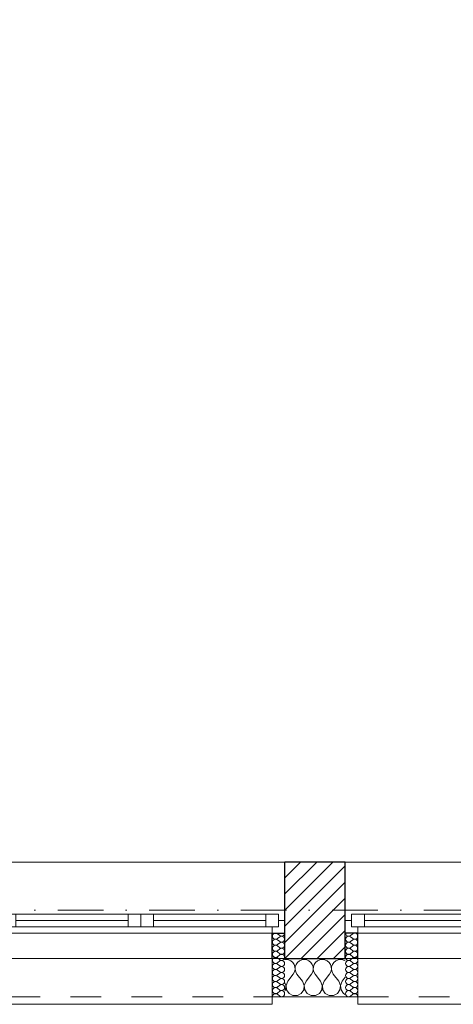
# Model space of a CAD drawing. Header units: millimetres. Extents: x 172139 to 266886, y 89525 to 138225.
# Tile 36 of 94: x 201166 to 202873, y 106825 to 110700. Entities that reach past the tile are written whole.
import ezdxf

# ---------------------------------------------------------------- set-up
doc = ezdxf.new("R2010")
doc.units = ezdxf.units.MM
doc.header["$MEASUREMENT"] = 0
doc.linetypes.add('Kropki i Kreski', pattern=[360, 180, -90, 0, -90])
doc.linetypes.add('Przerywana', pattern=[240, 120, -120])
for name, color, linetype in [('Konstrukcja - Siatki mod', 7, 'Continuous'), ('KR_INW', 7, 'Continuous'), ('NAPIS_SODON', 7, 'Continuous'), ('Okna ArchiCADa', 7, 'Continuous')]:
    doc.layers.add(name, color=color, linetype=linetype)
doc.layers.add('Konstrukcja - Siatki mod_Nr_pióra__48', color=7, linetype='Continuous', lineweight=15, true_color=0xa80f02)
doc.layers.add('KR_INW_Nr_pióra__102', color=7, linetype='Continuous', lineweight=5, true_color=0xcccccc)
for name, color, linetype, lineweight in [('KR_INW_Nr_pióra__101', 252, 'Continuous', 5), ('KR_INW_Nr_pióra__27', 7, 'Continuous', 25), ('KR_INW_Nr_pióra__47', 7, 'Continuous', 15), ('NAPIS_SODON_Nr_pióra__1', 7, 'Continuous', 13), ('Okna ArchiCADa_Nr_pióra__1', 7, 'Continuous', 13), ('Okna ArchiCADa_Nr_pióra__27', 7, 'Continuous', 25)]:
    doc.layers.add(name, color=color, linetype=linetype, lineweight=lineweight)

# ---------------------------------------------------------------- blocks, each defined once
blk = doc.blocks.new('Strop_1', base_point=(179225, 121523.3))
at = {"layer": 'NAPIS_SODON_Nr_pióra__1', "linetype": 'Continuous', "flags": 128}
blk.add_lwpolyline([(179225, 121523.3), (179225.9, 107003.8), (250898.3, 107008.3), (250897.4, 121527.8)], close=True, dxfattribs=at)
blk = doc.blocks.new('*X157')
at = {"layer": 'KR_INW_Nr_pióra__102', "linetype": 'Continuous'}
for p, q in [((202214.3, 107001.6), (202209.8, 107000.9)), ((202224, 107000.2), (202214.3, 107001.6)), ((202233.1, 106996.2), (202224, 107000.2)), ((202240.6, 106989.9), (202233.1, 106996.2)), ((202266.9, 106996.2), (202259.4, 106989.9)), ((202276, 107000.2), (202266.9, 106996.2)), ((202285.7, 107001.6), (202276, 107000.2)), ((202295.5, 107000.2), (202285.7, 107001.6)), ((202304.5, 106996.2), (202295.5, 107000.2)), ((202312.1, 106989.9), (202304.5, 106996.2)), ((202338.4, 106996.2), (202330.8, 106989.9)), ((202347.4, 107000.2), (202338.4, 106996.2)), ((202357.1, 107001.6), (202347.4, 107000.2)), ((202366.9, 107000.2), (202357.1, 107001.6)), ((202375.9, 106996.2), (202366.9, 107000.2)), ((202383.5, 106989.9), (202375.9, 106996.2)), ((202409.8, 106996.2), (202402.2, 106989.9)), ((202418.8, 107000.2), (202409.8, 106996.2)), ((202428.6, 107001.6), (202418.8, 107000.2)), ((202438.3, 107000.2), (202428.6, 107001.6)), ((202447.3, 106996.2), (202438.3, 107000.2)), ((202447.4, 106996.2), (202447.3, 106996.2)), ((202246.2, 106981.8), (202240.6, 106989.9)), ((202249.4, 106972.5), (202246.2, 106981.8)), ((202247.6, 106953.1), (202249.9, 106962.6)), ((202249.9, 106962.6), (202249.4, 106972.5)), ((202250.6, 106972.5), (202250.1, 106962.6)), ((202250.1, 106962.6), (202252.4, 106953.1)), ((202253.8, 106981.8), (202250.6, 106972.5)), ((202259.4, 106989.9), (202253.8, 106981.8)), ((202317.7, 106981.8), (202312.1, 106989.9)), ((202320.8, 106972.5), (202317.7, 106981.8)), ((202319.1, 106953.1), (202321.3, 106962.6)), ((202321.3, 106962.6), (202320.8, 106972.5)), ((202322.1, 106972.5), (202321.6, 106962.6)), ((202321.6, 106962.6), (202323.8, 106953.1)), ((202325.2, 106981.8), (202322.1, 106972.5)), ((202330.8, 106989.9), (202325.2, 106981.8)), ((202389.1, 106981.8), (202383.5, 106989.9)), ((202392.2, 106972.5), (202389.1, 106981.8)), ((202390.5, 106953.1), (202392.7, 106962.6)), ((202392.7, 106962.6), (202392.2, 106972.5)), ((202393.5, 106972.5), (202393, 106962.6)), ((202393, 106962.6), (202395.2, 106953.1)), ((202396.6, 106981.8), (202393.5, 106972.5)), ((202402.2, 106989.9), (202396.6, 106981.8)), ((202221.4, 106915.9), (202214.7, 106899.8)), ((202221.4, 106915.9), (202242.9, 106944.4)), ((202242.9, 106944.4), (202247.6, 106953.1)), ((202252.4, 106953.1), (202257.1, 106944.4)), ((202278.6, 106915.9), (202257.1, 106944.4)), ((202285.3, 106899.8), (202278.6, 106915.9)), ((202292.9, 106915.9), (202286.1, 106899.8)), ((202292.9, 106915.9), (202314.3, 106944.4)), ((202314.3, 106944.4), (202319.1, 106953.1)), ((202323.8, 106953.1), (202328.6, 106944.4)), ((202350, 106915.9), (202328.6, 106944.4)), ((202356.7, 106899.8), (202350, 106915.9)), ((202364.3, 106915.9), (202357.6, 106899.8)), ((202364.3, 106915.9), (202385.7, 106944.4)), ((202385.7, 106944.4), (202390.5, 106953.1)), ((202395.2, 106953.1), (202400, 106944.4)), ((202421.4, 106915.9), (202400, 106944.4)), ((202428.2, 106899.8), (202421.4, 106915.9)), ((202435.7, 106915.9), (202429, 106899.8)), ((202435.7, 106915.9), (202447.4, 106931.4)), ((202213.9, 106899.8), (202209.8, 106909.5)), ((202209.8, 106878.9), (202212.2, 106882.5)), ((202212.2, 106882.5), (202213.9, 106899.8)), ((202214.7, 106899.8), (202216.3, 106882.5)), ((202216.3, 106882.5), (202226, 106868)), ((202274, 106868), (202283.7, 106882.5)), ((202283.7, 106882.5), (202285.3, 106899.8)), ((202286.1, 106899.8), (202287.8, 106882.5)), ((202287.8, 106882.5), (202297.4, 106868)), ((202345.5, 106868), (202355.1, 106882.5)), ((202355.1, 106882.5), (202356.7, 106899.8)), ((202357.6, 106899.8), (202359.2, 106882.5)), ((202359.2, 106882.5), (202368.8, 106868)), ((202416.9, 106868), (202426.5, 106882.5)), ((202426.5, 106882.5), (202428.2, 106899.8)), ((202429, 106899.8), (202430.6, 106882.5)), ((202430.6, 106882.5), (202440.3, 106868)), ((202226, 106868), (202241.3, 106859.8)), ((202241.3, 106859.8), (202258.7, 106859.8)), ((202258.7, 106859.8), (202274, 106868)), ((202297.4, 106868), (202312.7, 106859.8)), ((202312.7, 106859.8), (202330.1, 106859.8)), ((202330.1, 106859.8), (202345.5, 106868)), ((202368.8, 106868), (202384.2, 106859.8)), ((202384.2, 106859.8), (202401.6, 106859.8)), ((202401.6, 106859.8), (202416.9, 106868)), ((202440.3, 106868), (202447.4, 106864.2))]:
    blk.add_line(p, q, dxfattribs=at)
blk = doc.blocks.new('*X190')
at = {"layer": 'KR_INW_Nr_pióra__102', "linetype": 'Continuous'}
for p, q in [((202189.6, 107095.6), (202180.1, 107102.8)), ((202189.6, 107090.9), (202180.1, 107083.7)), ((202189.6, 107071.8), (202180.1, 107079)), ((202189.6, 107067), (202180.1, 107059.9)), ((202189.6, 107048), (202180.1, 107055.1)), ((202189.6, 107043.2), (202180.1, 107036.1)), ((202189.6, 107024.2), (202180.1, 107031.3)), ((202189.6, 107019.4), (202180.1, 107012.3)), ((202189.6, 107000.4), (202180.1, 107007.5)), ((202189.6, 106995.6), (202180.1, 106988.5)), ((202189.6, 106976.6), (202180.1, 106983.7)), ((202189.6, 106971.8), (202180.1, 106964.7)), ((202189.6, 106952.8), (202180.1, 106959.9)), ((202189.6, 106948), (202180.1, 106940.9)), ((202189.6, 106929), (202180.1, 106936.1)), ((202189.6, 106924.2), (202180.1, 106917)), ((202189.6, 106905.1), (202180.1, 106912.3)), ((202189.6, 106900.4), (202180.1, 106893.2)), ((202189.6, 106881.3), (202180.1, 106888.5)), ((202189.6, 106876.6), (202180.1, 106869.4)), ((202189.6, 106857.5), (202180.1, 106864.7))]:
    blk.add_line(p, q, dxfattribs=at)
for centre, start, end in [((202172.9, 107093.2), 53.1301, 180), ((202172.9, 107093.2), 180, 306.8699), ((202172.9, 107069.4), 53.1301, 180), ((202172.9, 107069.4), 180, 306.8699), ((202196.7, 107105.1), 233.1301, 0), ((202196.7, 107081.3), 233.1301, 126.8699), ((202196.7, 107057.5), 233.1301, 126.8699), ((202172.9, 107045.6), 53.1301, 180), ((202172.9, 107045.6), 180, 306.8699), ((202172.9, 107021.8), 53.1301, 180), ((202196.7, 107033.7), 233.1301, 126.8699), ((202172.9, 107021.8), 180, 306.8699), ((202172.9, 106998), 53.1301, 180), ((202172.9, 106998), 180, 306.8699), ((202196.7, 107009.9), 233.1301, 126.8699), ((202196.7, 106986.1), 233.1301, 126.8699), ((202172.9, 106974.2), 53.1301, 180), ((202172.9, 106974.2), 180, 306.8699), ((202172.9, 106950.4), 53.1301, 180), ((202196.7, 106962.3), 233.1301, 126.8699), ((202172.9, 106950.4), 180, 306.8699), ((202172.9, 106926.6), 53.1301, 180), ((202172.9, 106926.6), 180, 306.8699), ((202172.9, 106902.8), 53.1301, 180), ((202196.7, 106938.5), 233.1301, 126.8699), ((202196.7, 106914.7), 233.1301, 126.8699), ((202172.9, 106902.8), 180, 306.8699), ((202172.9, 106879), 53.1301, 180), ((202172.9, 106879), 180, 306.8699), ((202196.7, 106890.9), 233.1301, 126.8699), ((202196.7, 106867), 233.1301, 126.8699), ((202172.9, 106855.1), 53.1301, 180)]:
    blk.add_arc(centre, 11.9, start, end, dxfattribs=at)
blk = doc.blocks.new('*X191')
at = {"layer": 'KR_INW_Nr_pióra__102', "linetype": 'Continuous'}
for p, q in [((202467.6, 107095.6), (202477.2, 107102.8)), ((202467.6, 107090.9), (202477.2, 107083.7)), ((202467.6, 107071.8), (202477.2, 107079)), ((202467.6, 107067), (202477.2, 107059.9)), ((202467.6, 107048), (202477.2, 107055.1)), ((202467.6, 107043.2), (202477.2, 107036.1)), ((202467.6, 107024.2), (202477.2, 107031.3)), ((202467.6, 107019.4), (202477.2, 107012.3)), ((202467.6, 107000.4), (202477.2, 107007.5)), ((202467.6, 106995.6), (202477.2, 106988.5)), ((202467.6, 106976.6), (202477.2, 106983.7)), ((202467.6, 106971.8), (202477.2, 106964.7)), ((202467.6, 106952.8), (202477.2, 106959.9)), ((202467.6, 106948), (202477.2, 106940.9)), ((202467.6, 106929), (202477.2, 106936.1)), ((202467.6, 106924.2), (202477.2, 106917)), ((202467.6, 106905.1), (202477.2, 106912.3)), ((202467.6, 106900.4), (202477.2, 106893.2)), ((202467.6, 106881.3), (202477.2, 106888.5)), ((202467.6, 106876.6), (202477.2, 106869.4)), ((202467.6, 106857.5), (202477.2, 106864.7))]:
    blk.add_line(p, q, dxfattribs=at)
for centre, start, end in [((202460.5, 107105.1), 180, 306.8699), ((202460.5, 107081.3), 53.1301, 306.8699), ((202460.5, 107057.5), 53.1301, 306.8699), ((202484.3, 107093.2), 0, 126.8699), ((202484.3, 107093.2), 233.1301, 0), ((202484.3, 107069.4), 0, 126.8699), ((202484.3, 107069.4), 233.1301, 0), ((202460.5, 107033.7), 53.1301, 306.8699), ((202484.3, 107045.6), 0, 126.8699), ((202484.3, 107045.6), 233.1301, 0), ((202484.3, 107021.8), 0, 126.8699), ((202460.5, 107009.9), 53.1301, 306.8699), ((202460.5, 106986.1), 53.1301, 306.8699), ((202484.3, 107021.8), 233.1301, 0), ((202484.3, 106998), 0, 126.8699), ((202484.3, 106998), 233.1301, 0), ((202460.5, 106962.3), 53.1301, 306.8699), ((202484.3, 106974.2), 0, 126.8699), ((202484.3, 106974.2), 233.1301, 0), ((202484.3, 106950.4), 0, 126.8699), ((202460.5, 106938.5), 53.1301, 306.8699), ((202460.5, 106914.7), 53.1301, 306.8699), ((202484.3, 106950.4), 233.1301, 0), ((202484.3, 106926.6), 0, 126.8699), ((202484.3, 106926.6), 233.1301, 0), ((202484.3, 106902.8), 0, 126.8699), ((202460.5, 106890.9), 53.1301, 306.8699), ((202460.5, 106867), 53.1301, 306.8699), ((202484.3, 106902.8), 233.1301, 0), ((202484.3, 106879), 0, 126.8699), ((202484.3, 106879), 233.1301, 0), ((202484.3, 106855.1), 0, 126.8699)]:
    blk.add_arc(centre, 11.9, start, end, dxfattribs=at)
blk = doc.blocks.new('Okno dwuskrzydłowe 19_5')
at = {"layer": 'Okna ArchiCADa_Nr_pióra__1', "linetype": 'Continuous'}
for p, q in [((-566.8, 230), (566.8, 230)), ((-566.8, 0), (-541.8, 0)), ((-541.8, 25), (-491.8, 25)), ((-541.8, -25), (-541.8, 25)), ((-541.8, 0), (-541.8, -25)), ((-491.8, 25), (-50, 25)), ((-491.8, 25), (-491.8, -25)), ((-491.8, 25), (-50, 25)), ((-491.8, 0), (-50, 0)), ((-50, -25), (-50, 25)), ((-50, 25), (0, 25)), ((0, 25), (0, -25)), ((0, 25), (50, 25)), ((0, -25), (0, 25)), ((50, 25), (491.8, 25)), ((50, 25), (50, -25)), ((50, 25), (491.8, 25)), ((50, 0), (491.8, 0)), ((491.8, -25), (491.8, 25)), ((491.8, 25), (541.8, 25)), ((541.8, 25), (541.8, -25)), ((541.8, -25), (541.8, 0)), ((541.8, 0), (566.8, 0)), ((-541.8, -25), (-516.8, -25)), ((-491.8, -25), (-541.8, -25)), ((-516.8, -25), (-516.8, -50)), ((-50, -25), (-491.8, -25)), ((0, -25), (-50, -25)), ((50, -25), (0, -25)), ((491.8, -25), (50, -25)), ((541.8, -25), (491.8, -25)), ((516.8, -50), (516.8, -25)), ((516.8, -25), (541.8, -25)), ((-516.8, -50), (-566.8, -50)), ((0, -50), (-516.8, -50)), ((516.8, -50), (0, -50)), ((566.8, -50), (516.8, -50)), ((-516.8, -300), (-516.8, -330)), ((516.8, -330), (516.8, -300)), ((-516.8, -330), (516.8, -330))]:
    blk.add_line(p, q, dxfattribs=at)
at = {"layer": 'Okna ArchiCADa_Nr_pióra__1', "linetype": 'Przerywana'}
blk.add_line((-516.8, -300), (516.8, -300), dxfattribs=at)
at = {"layer": 'Okna ArchiCADa_Nr_pióra__27', "linetype": 'Continuous'}
for p, q in [((-566.8, -50), (-566.8, 0)), ((566.8, -50), (566.8, 0)), ((-516.8, -50), (-566.8, -50)), ((516.8, -50), (566.8, -50))]:
    blk.add_line(p, q, dxfattribs=at)
blk = doc.blocks.new('Ściana_3', base_point=(179075.1, 106855.1))
at = {"layer": 'KR_INW_Nr_pióra__101', "linetype": 'Continuous'}
h = blk.add_hatch(dxfattribs=at)
h.set_pattern_fill('Cegła_licówka', color=256, style=0, pattern_type=2)
h.set_pattern_definition([(45, (0, 0), (-31.819804, 31.819804), [])])
h.paths.add_polyline_path([(202209.8, 107155.1), (202209.8, 107105.1), (202209.8, 107005.1), (202447.4, 107005.1), (202447.4, 107105.1), (202447.4, 107155.1), (202447.4, 107385.1), (202209.8, 107385.1)])
at = {"layer": 'KR_INW_Nr_pióra__27', "linetype": 'Continuous'}
for p, q in [((202209.8, 107155.1), (202209.8, 107385.1)), ((202447.4, 107155.1), (202447.4, 107385.1)), ((202209.8, 107105.1), (202209.8, 107155.1)), ((202447.4, 107105.1), (202447.4, 107155.1)), ((202159.8, 107005.1), (202159.8, 107105.1)), ((202159.8, 107105.1), (202209.8, 107105.1)), ((202209.8, 107005.1), (202209.8, 107105.1)), ((202447.4, 107005.1), (202447.4, 107105.1)), ((202497.4, 107105.1), (202447.4, 107105.1)), ((202497.4, 107005.1), (202497.4, 107105.1)), ((202209.8, 107005.1), (202447.4, 107005.1))]:
    blk.add_line(p, q, dxfattribs=at)
at = {"layer": 'KR_INW_Nr_pióra__27', "linetype": 'Continuous', "flags": 128}
blk.add_lwpolyline([(202447.4, 107385.1), (202209.8, 107385.1)], dxfattribs=at)
at = {"layer": 'KR_INW_Nr_pióra__47', "linetype": 'Continuous'}
for p, q in [((202209.8, 107105.1), (202159.8, 107105.1)), ((202159.8, 107105.1), (202159.8, 106855.1)), ((202447.4, 107105.1), (202497.4, 107105.1)), ((202497.4, 107105.1), (202497.4, 106855.1)), ((202159.8, 106855.1), (202159.8, 107005.1)), ((202497.4, 106855.1), (202497.4, 107005.1)), ((202209.8, 106855.1), (202159.8, 106855.1)), ((202447.4, 106855.1), (202497.4, 106855.1))]:
    blk.add_line(p, q, dxfattribs=at)
at = {"layer": 'KR_INW_Nr_pióra__47', "linetype": 'Continuous', "flags": 128}
blk.add_lwpolyline([(202209.8, 106855.1), (202447.4, 106855.1)], dxfattribs=at)
at = {"layer": 'KR_INW'}
for name in ['*X190', '*X191', '*X157']:
    blk.add_blockref(name, (0, 0), dxfattribs=at)
at = {"layer": 'Okna ArchiCADa', "color": 21, "linetype": 'Continuous', "lineweight": 13, "true_color": 0xff9955, "zscale": 1000}
for p in [(201643.1, 107155.1), (203014.2, 107155.1)]:
    blk.add_blockref('Okno dwuskrzydłowe 19_5', p, dxfattribs=at)
blk = doc.blocks.new('Standardowy znacznik siatki_10')
at = {"layer": 'Konstrukcja - Siatki mod_Nr_pióra__48', "linetype": 'Kropki i Kreski'}
blk.add_line((1000, 0), (72912, 0), dxfattribs=at)

msp = doc.modelspace()

# ---------------------------------------------------------------- block references
at = {"layer": 'Konstrukcja - Siatki mod', "color": 8, "linetype": 'Continuous', "lineweight": 13, "zscale": 1000}
msp.add_blockref('Standardowy znacznik siatki_10', (177989.3, 107195.1), dxfattribs=at)
at = {"layer": 'KR_INW'}
msp.add_blockref('Ściana_3', (179075.1, 106855.1), dxfattribs=at)
at = {"layer": 'NAPIS_SODON', "linetype": 'Continuous'}
msp.add_blockref('Strop_1', (179225, 121523.3), dxfattribs=at)

doc.saveas('drawing.dxf')
